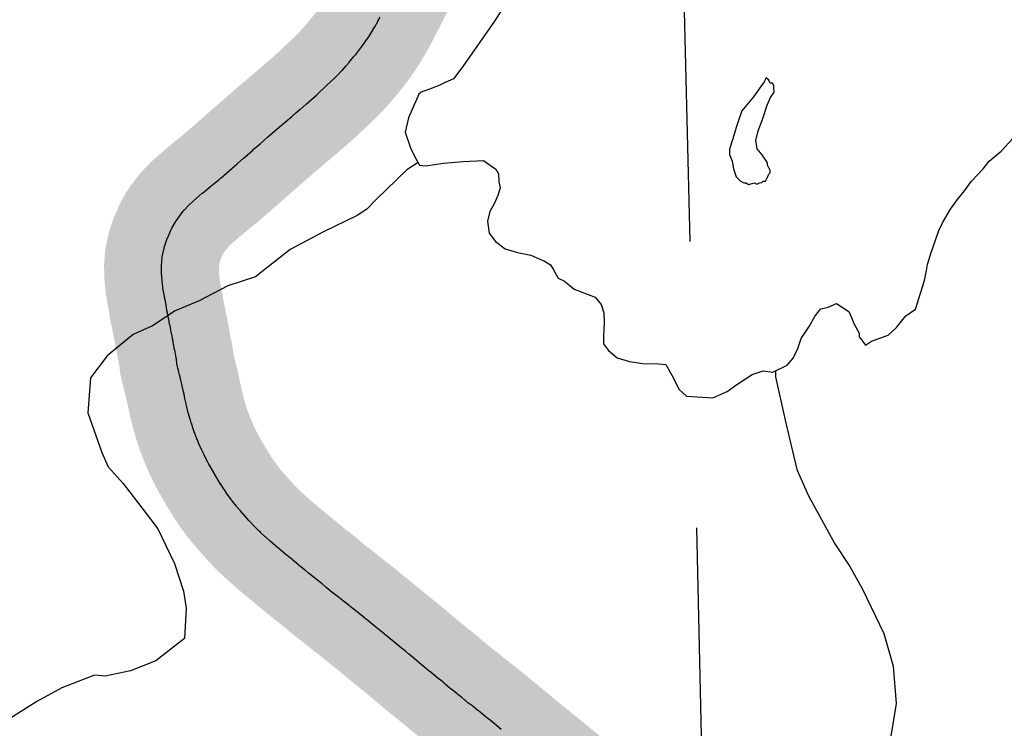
# Model space of a CAD drawing. Header units: feet. Extents: x 18803 to 104580, y -6601 to 116448.
# Tile 38 of 95: x 26552 to 30844, y 95661 to 98752. Entities that reach past the tile are written whole.
import ezdxf

# ---------------------------------------------------------------- set-up
doc = ezdxf.new("R2010")
doc.units = ezdxf.units.FT
doc.header["$LTSCALE"] = 100
doc.header["$MEASUREMENT"] = 0
doc.linetypes.add('DASHED', pattern=[0.75, 0.5, -0.25])
for name, color, linetype in [('ELPC BOLD TITLE SHEET', 3, 'Continuous'), ('ELPC-XIST', 6, 'Continuous'), ('ELRGOV-SECTION', 253, 'DASHED'), ('SL-VICINITY MAP', 2, 'Continuous')]:
    doc.layers.add(name, color=color, linetype=linetype)

msp = doc.modelspace()

# ---------------------------------------------------------------- linework, layer by layer
at = {"layer": 'ELPC BOLD TITLE SHEET', "const_width": 500}
msp.add_lwpolyline([(28961.93034486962, 95403.63698262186), (28942.49913274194, 95418.99060645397), (28942.49766781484, 95418.99176382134), (28942.49587556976, 95418.9931799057), (28924.64269761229, 95433.09755053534), (28915.75694928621, 95440.216924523), (28915.73497793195, 95440.23449634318), (28915.71290240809, 95440.25217275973), (28895.25506486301, 95456.60365881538), (28887.83882517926, 95462.46125453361), (28877.10227055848, 95471.07523927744), (28876.29374782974, 95471.73855743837), (28856.36039778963, 95488.45939788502), (28851.39970878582, 95492.59276988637), (28851.21810247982, 95492.74334450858), (28838.79816715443, 95502.99034384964), (28822.90148042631, 95515.23119868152), (28821.17915554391, 95516.6214474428), (28814.06176617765, 95522.64102519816), (28813.89815459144, 95522.77878718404), (28803.91148210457, 95531.15031954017), (28782.96749589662, 95548.29831414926), (28778.08096060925, 95552.20590536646), (28760.15751078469, 95566.63022382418), (28742.31853400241, 95580.57988585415), (28739.1464678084, 95583.14766795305), (28738.67247981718, 95583.53616975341), (28722.11947646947, 95597.27343967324), (28720.63491718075, 95598.55590448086), (28706.61522938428, 95611.15983317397), (28705.94590000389, 95611.72343637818), (28705.64528014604, 95611.97458696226), (28689.02358406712, 95625.75207202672), (28669.19105984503, 95641.7677677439), (28668.61847484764, 95642.2372156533), (28668.22922203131, 95642.56121176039), (28667.83988813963, 95642.88195898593), (28650.74095905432, 95656.82423762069), (28650.7341577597, 95656.82978428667), (28631.24112314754, 95672.72972165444), (28631.20374407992, 95672.76024011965), (28630.8023860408, 95673.08824799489), (28610.67687167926, 95689.67002948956), (28594.94327563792, 95702.42783236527), (28588.77563435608, 95707.44966704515), (28568.28048678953, 95724.16183022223), (28568.24746467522, 95724.18868937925), (28568.21447526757, 95724.21556694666), (28559.92515281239, 95730.9521032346), (28559.89629758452, 95730.9755365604), (28556.96831809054, 95733.35162967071), (28549.53739660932, 95739.22919984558), (28549.32048884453, 95739.40171699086), (28540.0396962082, 95746.82406637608), (28528.6155822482, 95755.813812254), (28526.37668675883, 95757.53801938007), (28526.36181964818, 95757.54948206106), (28526.34692382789, 95757.56095807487), (28517.67634478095, 95764.24863475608), (28505.83038569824, 95772.89164842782), (28502.25539796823, 95775.76896169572), (28493.57037661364, 95783.46466104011), (28492.86192794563, 95784.08052341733), (28491.02879482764, 95785.6438628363), (28477.53824167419, 95796.6441104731), (28461.93180664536, 95808.70539691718), (28457.14061914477, 95812.4881211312), (28456.82118410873, 95812.7423757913), (28430.96876909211, 95833.48701101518), (28430.87748647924, 95833.56111430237), (28430.16603578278, 95834.1491555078), (28406.02068454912, 95854.46719109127), (28399.94507984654, 95859.48292309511), (28390.22818179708, 95867.84967212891), (28380.24920665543, 95876.26982888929), (28367.67719617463, 95886.32707040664), (28367.64478313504, 95886.35302119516), (28366.33750121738, 95887.4005275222), (28366.01722065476, 95887.65508796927), (28347.71191367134, 95902.08629666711), (28346.9095036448, 95902.73242048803), (28329.73638678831, 95916.85538055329), (28329.63277652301, 95916.94035217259), (28319.71792029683, 95925.04905399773), (28319.41821436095, 95925.29615759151), (28293.31492252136, 95946.99280412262), (28292.70695474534, 95947.50662058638), (28291.9902713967, 95948.12245570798), (28291.78986988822, 95948.29371503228), (28269.1809648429, 95967.509008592), (28254.00537257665, 95980.24922871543), (28253.90696959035, 95980.33162528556), (28248.30955001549, 95985.00636899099), (28233.33984387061, 95997.28611896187), (28233.31511674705, 95997.30636359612), (28233.29053716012, 95997.32651336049), (28220.85766526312, 96007.49896260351), (28220.73638817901, 96007.5985052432), (28216.03455334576, 96011.46993182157), (28216.02992628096, 96011.47374122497), (28207.84840685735, 96018.20867218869), (28189.96712242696, 96032.8611884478), (28178.25643493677, 96042.23249527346), (28168.48004964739, 96050.10318828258), (28168.17153431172, 96050.35356880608), (28145.62310224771, 96068.80048007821), (28145.30004670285, 96069.06701808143), (28141.30989926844, 96072.3870293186), (28141.27021813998, 96072.42001183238), (28123.97557103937, 96086.7802121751), (28104.83114486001, 96102.32343907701), (28104.73451179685, 96102.40169835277), (28103.00202340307, 96103.80126752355), (28102.99099129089, 96103.81017167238), (28102.97925832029, 96103.81964708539), (28079.87163382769, 96122.46467102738), (28067.64796789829, 96132.25624100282), (28055.26038298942, 96142.2337661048), (28054.67619997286, 96142.71158715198), (28031.85798323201, 96161.66371376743), (28030.26990873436, 96162.94757745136), (28030.05816105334, 96163.11782365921), (28010.87467606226, 96178.45672188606), (27992.95796582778, 96192.37683419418), (27988.08521135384, 96196.24076381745), (27987.81240554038, 96196.45866062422), (27963.4463512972, 96216.06156730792), (27963.36843679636, 96216.12438369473), (27956.5748563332, 96221.61312036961), (27956.00034216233, 96222.07008776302), (27941.52074810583, 96233.4078368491), (27941.47451815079, 96233.44408157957), (27924.59261384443, 96246.69645311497), (27918.49184887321, 96251.13009548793), (27906.83368866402, 96259.66667576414), (27904.24329903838, 96261.70880883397), (27888.20995873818, 96275.30051367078), (27883.53011145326, 96279.2063705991), (27869.88918519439, 96290.88816197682), (27851.55636070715, 96306.20093002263), (27851.00175152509, 96306.65722363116), (27849.88233290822, 96307.56434265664), (27830.6703795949, 96322.4944208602), (27822.26799146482, 96328.97559433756), (27810.9506788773, 96337.84403580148), (27809.77809016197, 96338.79347092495), (27795.5743771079, 96350.67412496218), (27795.55305827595, 96350.69198880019), (27795.53168789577, 96350.70987464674), (27793.78576226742, 96352.17375827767), (27783.90222163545, 96360.14616491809), (27783.36713395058, 96360.58422508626), (27773.41851695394, 96368.85001963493), (27768.93707353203, 96372.5349691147), (27768.76031126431, 96372.67961097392), (27758.55312227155, 96380.99149405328), (27758.42447340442, 96381.09662453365), (27742.12287887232, 96394.46507463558), (27742.08342935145, 96394.4973914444), (27739.07790547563, 96396.95686746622), (27738.86909197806, 96397.12871285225), (27717.3606377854, 96414.92969277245), (27717.33524177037, 96414.95066863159), (27717.30982315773, 96414.97169150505), (27715.44416222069, 96416.51153984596), (27715.4290559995, 96416.52400343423), (27693.384620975, 96434.70477271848), (27689.36109555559, 96437.99254589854), (27667.72061776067, 96456.13511265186), (27667.13358097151, 96456.63487973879), (27665.19041599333, 96458.31471006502), (27643.48463460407, 96477.58414391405), (27641.71149577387, 96479.14830141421), (27641.68004913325, 96479.17611254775), (27641.64839818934, 96479.2040579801), (27622.72793219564, 96495.95110043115), (27622.34482005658, 96496.29366451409), (27617.98288742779, 96500.2337152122), (27601.3070635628, 96515.72606121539), (27600.81479985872, 96516.1895422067), (27595.31455201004, 96521.43780959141), (27576.91641459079, 96539.88346289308), (27575.8082603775, 96541.03061808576), (27573.78249890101, 96543.1959701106), (27553.31568245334, 96565.3403043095), (27551.16843217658, 96567.74475549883), (27551.09434455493, 96567.82790243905), (27533.96341482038, 96587.0964569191), (27533.79739527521, 96587.28225724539), (27525.30126640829, 96596.74307271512), (27524.7106747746, 96597.41268016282), (27514.62011201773, 96609.06173238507), (27514.52679973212, 96609.16914993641), (27498.93862616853, 96627.06257278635), (27498.52368394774, 96627.54488684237), (27496.22280408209, 96630.25313760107), (27478.27715370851, 96652.9076693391), (27474.21008746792, 96658.38541378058), (27473.80872206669, 96658.93360870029), (27458.15304542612, 96680.6191134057), (27450.42090650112, 96691.47120015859), (27449.78275681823, 96692.38885160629), (27436.82791694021, 96711.4795846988), (27427.90293217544, 96725.9097444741), (27427.66792074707, 96726.29380840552), (27416.98499194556, 96743.94119639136), (27416.94729618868, 96744.00335484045), (27407.01907260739, 96760.34506315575), (27406.58957557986, 96761.06742618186), (27396.20914719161, 96778.91102297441), (27396.06700827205, 96779.15354338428), (27387.8472634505, 96793.07463226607), (27387.36767867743, 96793.90799354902), (27376.27390522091, 96813.693440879), (27370.30245953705, 96824.66798605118), (27369.85813152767, 96825.50620242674), (27359.11072062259, 96846.32559104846), (27355.51133589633, 96853.56874395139), (27355.30894800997, 96853.98132811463), (27343.88955867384, 96877.56676622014), (27340.77530647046, 96884.38247552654), (27340.28612303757, 96885.49203396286), (27330.30390276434, 96908.97793146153), (27326.31300301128, 96918.90064437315), (27326.05522921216, 96919.55584385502), (27318.13741629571, 96940.137057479), (27312.9234731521, 96954.55764029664), (27312.80437146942, 96954.89096186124), (27306.99098901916, 96971.35554399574), (27299.95724585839, 96992.6063439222), (27299.73677473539, 96993.29012815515), (27296.21701305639, 97004.50277305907), (27288.23765234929, 97032.34967160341), (27287.996282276, 97033.22538233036), (27286.80917897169, 97037.7089341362), (27278.48743658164, 97069.73827522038), (27277.19859318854, 97075.1544372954), (27276.96142589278, 97076.20873061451), (27271.90615942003, 97100.05306698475), (27271.89795838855, 97100.09166250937), (27268.10989466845, 97117.8791659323), (27265.72592393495, 97128.83458672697), (27265.66842568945, 97129.0949288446), (27259.98879345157, 97154.43786352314), (27259.89635980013, 97154.84116159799), (27259.55956425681, 97156.27868400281), (27259.49056473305, 97156.57802186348), (27254.29438932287, 97179.49572604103), (27253.99574402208, 97180.72910341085), (27252.35469626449, 97187.0987107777), (27248.13118333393, 97202.6636360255), (27248.13049563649, 97202.66617009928), (27247.16377579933, 97206.2279813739), (27246.53348110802, 97208.85807267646), (27243.7188684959, 97222.36109746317), (27243.71204340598, 97222.40017148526), (27241.13048782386, 97232.6996614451), (27239.50141053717, 97238.11356335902), (27238.95772672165, 97240.55255025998), (27237.53831008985, 97246.44095226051), (27237.35967600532, 97247.21181192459), (27237.02354638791, 97248.72299251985), (27236.15246672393, 97258.66305300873), (27236.02353375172, 97260.30588399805), (27235.86113720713, 97262.00015627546), (27234.53723959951, 97272.78010725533), (27234.46200982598, 97273.4472288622), (27234.44900517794, 97273.57383705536), (27234.05070175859, 97276.31995631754), (27231.88145873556, 97287.84258792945), (27231.78963134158, 97288.32148672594), (27229.5180469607, 97300.33732233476), (27228.79513086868, 97304.37141191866), (27227.35607816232, 97311.44817938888), (27227.20054929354, 97312.1641938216), (27225.50690222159, 97319.48987600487), (27225.24475088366, 97320.66164512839), (27225.02001196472, 97321.7684775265), (27223.34622296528, 97330.58206862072), (27222.58779422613, 97335.40583965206), (27221.12181810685, 97343.79557966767), (27221.11838623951, 97343.81534552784), (27221.11494349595, 97343.83509026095), (27220.11066424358, 97349.63170876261), (27218.05633521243, 97360.58094411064), (27217.27751625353, 97364.91208610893), (27214.7487566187, 97378.72766282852), (27214.68101624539, 97379.08460672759), (27214.15851019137, 97381.74329485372), (27214.15480951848, 97381.7620232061), (27214.1511585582, 97381.78056634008), (27210.97445336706, 97397.82828221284), (27210.94367884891, 97397.98149661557), (27210.35551330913, 97400.86821348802), (27210.34978160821, 97400.89612404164), (27210.3440796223, 97400.92403399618), (27207.20772658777, 97416.15689855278), (27206.49252291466, 97419.69639136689), (27206.47135042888, 97419.80221669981), (27203.80951092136, 97433.2402506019), (27203.80384248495, 97433.26910348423), (27203.79814653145, 97433.29793813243), (27202.64793730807, 97439.16908733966), (27202.64580326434, 97439.17994615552), (27202.64367505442, 97439.19079758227), (27200.72875251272, 97448.9245946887), (27198.90736465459, 97458.4769175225), (27198.0269353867, 97462.42949054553), (27195.72946894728, 97473.05627519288), (27195.24813820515, 97475.48331722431), (27195.08143721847, 97476.40832409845), (27194.35543365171, 97480.88428718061), (27193.61100952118, 97485.66030815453), (27193.13408424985, 97488.01085025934), (27192.34247848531, 97491.16796119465), (27191.99028444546, 97492.77987023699), (27191.93301154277, 97493.0863729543), (27191.18015283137, 97498.72295611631), (27191.17844368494, 97498.73573001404), (27190.12252315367, 97506.61377322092), (27190.09290551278, 97506.82868850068), (27189.93275943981, 97507.95974397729), (27188.59257851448, 97515.46300964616), (27188.45834481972, 97516.1661189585), (27187.06305211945, 97523.03083887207), (27186.9375228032, 97523.68408067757), (27186.7424755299, 97524.76088476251), (27186.61425579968, 97525.4277166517), (27184.98326092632, 97533.44436895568), (27184.97961612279, 97533.4622588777), (27183.82191372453, 97539.13673622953), (27183.66078878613, 97539.97930146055), (27183.64244337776, 97540.08205265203), (27183.48305321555, 97540.91648929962), (27182.52039213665, 97545.646976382), (27181.7111721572, 97549.89388618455), (27181.65649068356, 97550.17513284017), (27181.04639382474, 97553.25163410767), (27180.53266718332, 97555.99317517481), (27180.4523049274, 97556.4537342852), (27180.43212044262, 97556.58009193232), (27180.42837115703, 97556.60351846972), (27180.31536400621, 97557.47991591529), (27180.18711924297, 97558.39199233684), (27179.97595950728, 97559.77863605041), (27178.74680219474, 97566.589834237), (27176.38214456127, 97580.38455262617), (27175.90513263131, 97584.17691150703), (27173.78069350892, 97599.95205874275), (27172.64993099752, 97611.84413145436), (27172.6081774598, 97612.30943884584), (27170.81212001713, 97633.59342997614), (27170.33567690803, 97643.09656608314), (27170.28985144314, 97644.41907067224), (27169.6979562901, 97675.29654770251), (27169.74923740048, 97677.38009490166), (27169.87385901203, 97679.73536088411), (27172.69746552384, 97714.4488550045), (27172.96703363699, 97716.87942123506), (27173.01569392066, 97717.10673596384), (27181.20665410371, 97754.85800359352), (27181.63979051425, 97756.65965765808), (27182.00689689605, 97758.0497830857), (27194.67188814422, 97797.1826018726), (27195.15131403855, 97798.57707514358), (27195.45006169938, 97799.2785019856), (27212.05846514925, 97837.28059269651), (27213.14355639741, 97839.45097647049), (27214.46546809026, 97841.88164140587), (27233.42398408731, 97874.04281760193), (27237.54228207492, 97880.29271030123), (27238.93849196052, 97882.2795885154), (27258.73694901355, 97908.73442722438), (27268.84856238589, 97920.74796874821), (27270.42935478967, 97922.51978825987), (27288.20135491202, 97941.31884486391), (27307.08019707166, 97959.47169772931), (27308.23103965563, 97960.5369737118), (27321.68246037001, 97972.52203285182), (27347.5294800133, 97994.9200363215), (27347.98628311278, 97995.3101938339), (27357.31128499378, 98003.1599918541), (27386.32900689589, 98026.971299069), (27392.96137424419, 98032.51417251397), (27421.46332175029, 98055.46472174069), (27429.03544423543, 98061.71408430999), (27429.76263015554, 98062.3289105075), (27453.15571226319, 98082.5892555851), (27453.16690266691, 98082.59895844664), (27453.17803710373, 98082.60860545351), (27464.91673942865, 98092.7907652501), (27465.15079673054, 98092.99543220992), (27487.77097589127, 98112.9353981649), (27487.88916336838, 98113.03915444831), (27499.54444137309, 98123.2292719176), (27499.59064744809, 98123.26973473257), (27526.92447063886, 98147.2446856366), (27526.92937513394, 98147.24898693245), (27532.88827026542, 98152.47439787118), (27532.8954754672, 98152.48070296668), (27532.91827941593, 98152.50068840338), (27566.09717867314, 98181.534807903), (27570.02361732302, 98184.94546781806), (27570.05419116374, 98184.97199731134), (27599.27881812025, 98210.30386537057), (27599.59863274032, 98210.58419895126), (27616.40238536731, 98225.47898940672), (27616.51080787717, 98225.57473407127), (27632.04045502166, 98239.23700913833), (27664.20149376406, 98267.26609119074), (27664.38944720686, 98267.42886917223), (27665.39645842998, 98268.29551962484), (27701.09398751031, 98298.52225935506), (27701.10506655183, 98298.53163023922), (27701.11618682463, 98298.54104284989), (27711.00071852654, 98306.89853230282), (27737.84938048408, 98329.71487670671), (27737.88339304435, 98329.74368415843), (27737.91774155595, 98329.77284115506), (27755.72952268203, 98344.84189322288), (27774.94771978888, 98361.18437658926), (27775.16820355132, 98361.3732286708), (27800.77837475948, 98383.46822281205), (27812.46680180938, 98393.69480708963), (27812.68067702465, 98393.88325236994), (27846.63731290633, 98424.01310507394), (27850.08910421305, 98427.12474525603), (27850.97848099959, 98427.95045882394), (27886.20700892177, 98461.63298333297), (27892.31645574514, 98467.0797884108), (27921.91135539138, 98494.66338612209), (27923.10710400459, 98495.82380914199), (27935.69935028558, 98508.54735697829), (27956.1999369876, 98530.23041120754), (27956.76836106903, 98530.84408680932), (27974.23430977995, 98550.09207388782), (27987.43952828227, 98565.25253031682), (27987.97902673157, 98565.88482795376), (28010.17684822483, 98592.44531966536), (28016.3496858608, 98600.12856402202), (28016.71697696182, 98600.59254567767), (28043.17854849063, 98634.52060483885), (28043.63058927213, 98635.11110386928), (28043.69646329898, 98635.20441585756), (28067.88413518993, 98669.56773353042), (28068.47457490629, 98670.42980209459), (28073.34536315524, 98677.7402939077), (28091.14698254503, 98706.37396250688), (28091.52730556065, 98706.9982100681), (28099.27481409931, 98719.9770430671), (28113.23363720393, 98744.60046302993), (28113.54897016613, 98745.16742480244), (28123.17891118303, 98762.818779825), (28134.04290095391, 98783.74430085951), (28134.12353643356, 98783.90047619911), (28146.28811074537, 98807.59186069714), (28146.44726735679, 98807.89840672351), (28154.43900551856, 98823.12209569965), (28154.7125297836, 98823.65325913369), (28168.33721246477, 98850.63105572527), (28168.39666953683, 98850.7482875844), (28173.18894686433, 98860.15744606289), (28173.30545325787, 98860.38808880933), (28187.32732522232, 98888.37754454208), (28187.47374813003, 98888.67284766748), (28187.4829417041, 98888.6915705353), (28187.48739822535, 98888.700660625), (28187.49185485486, 98888.70974513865), (28196.69190038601, 98907.48133344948), (28196.72668547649, 98907.55248081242), (28200.09421135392, 98914.45699341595), (28203.28661534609, 98922.34467151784), (28203.41217088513, 98922.65859949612), (28206.06948885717, 98929.382895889), (28208.17977269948, 98935.66163450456), (28210.06980563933, 98940.41429917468), (28210.72139181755, 98941.95381144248), (28212.8962943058, 98946.79318911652), (28215.23935704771, 98951.53541579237), (28215.39826925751, 98951.85304113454), (28217.58960896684, 98956.1787855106), (28218.06490804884, 98957.15521651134), (28220.55646997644, 98962.48792587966), (28220.57349809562, 98962.52454855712), (28220.59056857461, 98962.56114479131), (28222.10772676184, 98965.82960259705), (28222.65649643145, 98967.08072066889), (28225.73521365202, 98974.52748047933), (28225.93434290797, 98974.99815957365), (28226.44316656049, 98976.1738717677), (28230.59557985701, 98985.36393838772), (28231.36342922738, 98986.98238771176), (28231.37696668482, 98987.01088268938), (28234.7898735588, 98994.18493021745), (28236.77312721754, 98998.25888011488), (28237.29361048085, 98999.27504346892), (28238.94943604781, 99002.3517150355)], dxfattribs=at)
at = {"layer": 'ELPC-XIST'}
msp.add_lwpolyline([(28650.7341577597, 95656.82978428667), (28631.24112314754, 95672.72972165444), (28631.20374407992, 95672.76024011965), (28630.8023860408, 95673.08824799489), (28610.67687167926, 95689.67002948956), (28594.94327563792, 95702.42783236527), (28588.77563435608, 95707.44966704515), (28568.28048678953, 95724.16183022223), (28568.24746467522, 95724.18868937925), (28568.21447526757, 95724.21556694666), (28559.92515281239, 95730.9521032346), (28559.89629758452, 95730.9755365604), (28556.96831809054, 95733.35162967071), (28549.53739660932, 95739.22919984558), (28549.32048884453, 95739.40171699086), (28540.0396962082, 95746.82406637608), (28528.6155822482, 95755.813812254), (28526.37668675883, 95757.53801938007), (28526.36181964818, 95757.54948206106), (28526.34692382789, 95757.56095807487), (28517.67634478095, 95764.24863475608), (28505.83038569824, 95772.89164842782), (28502.25539796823, 95775.76896169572), (28493.57037661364, 95783.46466104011), (28492.86192794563, 95784.08052341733), (28491.02879482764, 95785.6438628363), (28477.53824167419, 95796.6441104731), (28461.93180664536, 95808.70539691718), (28457.14061914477, 95812.4881211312), (28456.82118410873, 95812.7423757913), (28430.96876909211, 95833.48701101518), (28430.87748647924, 95833.56111430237), (28430.16603578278, 95834.1491555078), (28406.02068454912, 95854.46719109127), (28399.94507984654, 95859.48292309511), (28390.22818179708, 95867.84967212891), (28380.24920665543, 95876.26982888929), (28367.67719617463, 95886.32707040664), (28367.64478313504, 95886.35302119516), (28366.33750121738, 95887.4005275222), (28366.01722065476, 95887.65508796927), (28347.71191367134, 95902.08629666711), (28346.9095036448, 95902.73242048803), (28329.73638678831, 95916.85538055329), (28329.63277652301, 95916.94035217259), (28319.71792029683, 95925.04905399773), (28319.41821436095, 95925.29615759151), (28293.31492252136, 95946.99280412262), (28292.70695474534, 95947.50662058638), (28291.9902713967, 95948.12245570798), (28291.78986988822, 95948.29371503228), (28269.1809648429, 95967.509008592), (28254.00537257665, 95980.24922871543), (28253.90696959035, 95980.33162528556), (28248.30955001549, 95985.00636899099), (28233.33984387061, 95997.28611896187), (28233.31511674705, 95997.30636359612), (28233.29053716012, 95997.32651336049), (28220.85766526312, 96007.49896260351), (28220.73638817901, 96007.5985052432), (28216.03455334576, 96011.46993182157), (28216.02992628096, 96011.47374122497), (28207.84840685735, 96018.20867218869), (28189.96712242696, 96032.8611884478), (28178.25643493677, 96042.23249527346), (28168.48004964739, 96050.10318828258), (28168.17153431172, 96050.35356880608), (28145.62310224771, 96068.80048007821), (28145.30004670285, 96069.06701808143), (28141.30989926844, 96072.3870293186), (28141.27021813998, 96072.42001183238), (28123.97557103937, 96086.7802121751), (28104.83114486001, 96102.32343907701), (28104.73451179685, 96102.40169835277), (28103.00202340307, 96103.80126752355), (28102.99099129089, 96103.81017167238), (28102.97925832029, 96103.81964708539), (28079.87163382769, 96122.46467102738), (28067.64796789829, 96132.25624100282), (28055.26038298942, 96142.2337661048), (28054.67619997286, 96142.71158715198), (28031.85798323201, 96161.66371376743), (28030.26990873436, 96162.94757745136), (28030.05816105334, 96163.11782365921), (28010.87467606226, 96178.45672188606), (27992.95796582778, 96192.37683419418), (27988.08521135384, 96196.24076381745), (27987.81240554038, 96196.45866062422), (27963.4463512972, 96216.06156730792), (27963.36843679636, 96216.12438369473), (27956.5748563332, 96221.61312036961), (27956.00034216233, 96222.07008776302), (27941.52074810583, 96233.4078368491), (27941.47451815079, 96233.44408157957), (27924.59261384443, 96246.69645311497), (27918.49184887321, 96251.13009548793), (27906.83368866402, 96259.66667576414), (27904.24329903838, 96261.70880883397), (27888.20995873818, 96275.30051367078), (27883.53011145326, 96279.2063705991), (27869.88918519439, 96290.88816197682), (27851.55636070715, 96306.20093002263), (27851.00175152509, 96306.65722363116), (27849.88233290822, 96307.56434265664), (27830.6703795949, 96322.4944208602), (27822.26799146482, 96328.97559433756), (27810.9506788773, 96337.84403580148), (27809.77809016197, 96338.79347092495), (27795.5743771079, 96350.67412496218), (27795.55305827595, 96350.69198880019), (27795.53168789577, 96350.70987464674), (27793.78576226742, 96352.17375827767), (27783.90222163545, 96360.14616491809), (27783.36713395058, 96360.58422508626), (27773.41851695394, 96368.85001963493), (27768.93707353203, 96372.5349691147), (27768.76031126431, 96372.67961097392), (27758.55312227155, 96380.99149405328), (27758.42447340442, 96381.09662453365), (27742.12287887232, 96394.46507463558), (27742.08342935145, 96394.4973914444), (27739.07790547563, 96396.95686746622), (27738.86909197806, 96397.12871285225), (27717.3606377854, 96414.92969277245), (27717.33524177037, 96414.95066863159), (27717.30982315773, 96414.97169150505), (27715.44416222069, 96416.51153984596), (27715.4290559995, 96416.52400343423), (27693.384620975, 96434.70477271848), (27689.36109555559, 96437.99254589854), (27667.72061776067, 96456.13511265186), (27667.13358097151, 96456.63487973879), (27665.19041599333, 96458.31471006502), (27643.48463460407, 96477.58414391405), (27641.71149577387, 96479.14830141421), (27641.68004913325, 96479.17611254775), (27641.64839818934, 96479.2040579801), (27622.72793219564, 96495.95110043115), (27622.34482005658, 96496.29366451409), (27617.98288742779, 96500.2337152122), (27601.3070635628, 96515.72606121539), (27600.81479985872, 96516.1895422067), (27595.31455201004, 96521.43780959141), (27576.91641459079, 96539.88346289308), (27575.8082603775, 96541.03061808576), (27573.78249890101, 96543.1959701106), (27553.31568245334, 96565.3403043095), (27551.16843217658, 96567.74475549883), (27551.09434455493, 96567.82790243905), (27533.96341482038, 96587.0964569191), (27533.79739527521, 96587.28225724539), (27525.30126640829, 96596.74307271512), (27524.7106747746, 96597.41268016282), (27514.62011201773, 96609.06173238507), (27514.52679973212, 96609.16914993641), (27498.93862616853, 96627.06257278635), (27498.52368394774, 96627.54488684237), (27496.22280408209, 96630.25313760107), (27478.27715370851, 96652.9076693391), (27474.21008746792, 96658.38541378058), (27473.80872206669, 96658.93360870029), (27458.15304542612, 96680.6191134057), (27450.42090650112, 96691.47120015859), (27449.78275681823, 96692.38885160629), (27436.82791694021, 96711.4795846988), (27427.90293217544, 96725.9097444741), (27427.66792074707, 96726.29380840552), (27416.98499194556, 96743.94119639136), (27416.94729618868, 96744.00335484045), (27407.01907260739, 96760.34506315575), (27406.58957557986, 96761.06742618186), (27396.20914719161, 96778.91102297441), (27396.06700827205, 96779.15354338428), (27387.8472634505, 96793.07463226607), (27387.36767867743, 96793.90799354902), (27376.27390522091, 96813.693440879), (27370.30245953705, 96824.66798605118), (27369.85813152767, 96825.50620242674), (27359.11072062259, 96846.32559104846), (27355.51133589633, 96853.56874395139), (27355.30894800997, 96853.98132811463), (27343.88955867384, 96877.56676622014), (27340.77530647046, 96884.38247552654), (27340.28612303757, 96885.49203396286), (27330.30390276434, 96908.97793146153), (27326.31300301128, 96918.90064437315), (27326.05522921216, 96919.55584385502), (27318.13741629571, 96940.137057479), (27312.9234731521, 96954.55764029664), (27312.80437146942, 96954.89096186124), (27306.99098901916, 96971.35554399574), (27299.95724585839, 96992.6063439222), (27299.73677473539, 96993.29012815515), (27296.21701305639, 97004.50277305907), (27288.23765234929, 97032.34967160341), (27287.996282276, 97033.22538233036), (27286.80917897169, 97037.7089341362), (27278.48743658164, 97069.73827522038), (27277.19859318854, 97075.1544372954), (27276.96142589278, 97076.20873061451), (27271.90615942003, 97100.05306698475), (27271.89795838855, 97100.09166250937), (27268.10989466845, 97117.8791659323), (27265.72592393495, 97128.83458672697), (27265.66842568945, 97129.0949288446), (27259.98879345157, 97154.43786352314), (27259.89635980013, 97154.84116159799), (27259.55956425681, 97156.27868400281), (27259.49056473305, 97156.57802186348), (27254.29438932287, 97179.49572604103), (27253.99574402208, 97180.72910341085), (27252.35469626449, 97187.0987107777), (27248.13118333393, 97202.6636360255), (27248.13049563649, 97202.66617009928), (27247.16377579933, 97206.2279813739), (27246.53348110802, 97208.85807267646), (27243.7188684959, 97222.36109746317), (27243.71204340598, 97222.40017148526), (27241.13048782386, 97232.6996614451), (27239.50141053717, 97238.11356335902), (27238.95772672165, 97240.55255025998), (27237.53831008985, 97246.44095226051), (27237.35967600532, 97247.21181192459), (27237.02354638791, 97248.72299251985), (27236.15246672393, 97258.66305300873), (27236.02353375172, 97260.30588399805), (27235.86113720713, 97262.00015627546), (27234.53723959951, 97272.78010725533), (27234.46200982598, 97273.4472288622), (27234.44900517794, 97273.57383705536), (27234.05070175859, 97276.31995631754), (27231.88145873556, 97287.84258792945), (27231.78963134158, 97288.32148672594), (27229.5180469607, 97300.33732233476), (27228.79513086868, 97304.37141191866), (27227.35607816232, 97311.44817938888), (27227.20054929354, 97312.1641938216), (27225.50690222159, 97319.48987600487), (27225.24475088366, 97320.66164512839), (27225.02001196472, 97321.7684775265), (27223.34622296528, 97330.58206862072), (27222.58779422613, 97335.40583965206), (27221.12181810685, 97343.79557966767), (27221.11838623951, 97343.81534552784), (27221.11494349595, 97343.83509026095), (27220.11066424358, 97349.63170876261), (27218.05633521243, 97360.58094411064), (27217.27751625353, 97364.91208610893), (27214.7487566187, 97378.72766282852), (27214.68101624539, 97379.08460672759), (27214.15851019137, 97381.74329485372), (27214.15480951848, 97381.7620232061), (27214.1511585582, 97381.78056634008), (27210.97445336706, 97397.82828221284), (27210.94367884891, 97397.98149661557), (27210.35551330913, 97400.86821348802), (27210.34978160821, 97400.89612404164), (27210.3440796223, 97400.92403399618), (27207.20772658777, 97416.15689855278), (27206.49252291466, 97419.69639136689), (27206.47135042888, 97419.80221669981), (27203.80951092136, 97433.2402506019), (27203.80384248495, 97433.26910348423), (27203.79814653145, 97433.29793813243), (27202.64793730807, 97439.16908733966), (27202.64580326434, 97439.17994615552), (27202.64367505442, 97439.19079758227), (27200.72875251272, 97448.9245946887), (27198.90736465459, 97458.4769175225), (27198.0269353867, 97462.42949054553), (27195.72946894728, 97473.05627519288), (27195.24813820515, 97475.48331722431), (27195.08143721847, 97476.40832409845), (27194.35543365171, 97480.88428718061), (27193.61100952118, 97485.66030815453), (27193.13408424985, 97488.01085025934), (27192.34247848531, 97491.16796119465), (27191.99028444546, 97492.77987023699), (27191.93301154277, 97493.0863729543), (27191.18015283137, 97498.72295611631), (27191.17844368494, 97498.73573001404), (27190.12252315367, 97506.61377322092), (27190.09290551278, 97506.82868850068), (27189.93275943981, 97507.95974397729), (27188.59257851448, 97515.46300964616), (27188.45834481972, 97516.1661189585), (27187.06305211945, 97523.03083887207), (27186.9375228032, 97523.68408067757), (27186.7424755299, 97524.76088476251), (27186.61425579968, 97525.4277166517), (27184.98326092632, 97533.44436895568), (27184.97961612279, 97533.4622588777), (27183.82191372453, 97539.13673622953), (27183.66078878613, 97539.97930146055), (27183.64244337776, 97540.08205265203), (27183.48305321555, 97540.91648929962), (27182.52039213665, 97545.646976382), (27181.7111721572, 97549.89388618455), (27181.65649068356, 97550.17513284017), (27181.04639382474, 97553.25163410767), (27180.53266718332, 97555.99317517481), (27180.4523049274, 97556.4537342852), (27180.43212044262, 97556.58009193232), (27180.42837115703, 97556.60351846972), (27180.31536400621, 97557.47991591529), (27180.18711924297, 97558.39199233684), (27179.97595950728, 97559.77863605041), (27178.74680219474, 97566.589834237), (27176.38214456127, 97580.38455262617), (27175.90513263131, 97584.17691150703), (27173.78069350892, 97599.95205874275), (27172.64993099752, 97611.84413145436), (27172.6081774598, 97612.30943884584), (27170.81212001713, 97633.59342997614), (27170.33567690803, 97643.09656608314), (27170.28985144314, 97644.41907067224), (27169.6979562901, 97675.29654770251), (27169.74923740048, 97677.38009490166), (27169.87385901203, 97679.73536088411), (27172.69746552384, 97714.4488550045), (27172.96703363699, 97716.87942123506), (27173.01569392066, 97717.10673596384), (27181.20665410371, 97754.85800359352), (27181.63979051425, 97756.65965765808), (27182.00689689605, 97758.0497830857), (27194.67188814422, 97797.1826018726), (27195.15131403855, 97798.57707514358), (27195.45006169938, 97799.2785019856), (27212.05846514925, 97837.28059269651), (27213.14355639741, 97839.45097647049), (27214.46546809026, 97841.88164140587), (27233.42398408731, 97874.04281760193), (27237.54228207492, 97880.29271030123), (27238.93849196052, 97882.2795885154), (27258.73694901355, 97908.73442722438), (27268.84856238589, 97920.74796874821), (27270.42935478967, 97922.51978825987), (27288.20135491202, 97941.31884486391), (27307.08019707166, 97959.47169772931), (27308.23103965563, 97960.5369737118), (27321.68246037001, 97972.52203285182), (27347.5294800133, 97994.9200363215), (27347.98628311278, 97995.3101938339), (27357.31128499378, 98003.1599918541), (27386.32900689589, 98026.971299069), (27392.96137424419, 98032.51417251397), (27421.46332175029, 98055.46472174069), (27429.03544423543, 98061.71408430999), (27429.76263015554, 98062.3289105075), (27453.15571226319, 98082.5892555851), (27453.16690266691, 98082.59895844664), (27453.17803710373, 98082.60860545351), (27464.91673942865, 98092.7907652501), (27465.15079673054, 98092.99543220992), (27487.77097589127, 98112.9353981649), (27487.88916336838, 98113.03915444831), (27499.54444137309, 98123.2292719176), (27499.59064744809, 98123.26973473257), (27526.92447063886, 98147.2446856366), (27526.92937513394, 98147.24898693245), (27532.88827026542, 98152.47439787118), (27532.8954754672, 98152.48070296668), (27532.91827941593, 98152.50068840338), (27566.09717867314, 98181.534807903), (27570.02361732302, 98184.94546781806), (27570.05419116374, 98184.97199731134), (27599.27881812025, 98210.30386537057), (27599.59863274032, 98210.58419895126), (27616.40238536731, 98225.47898940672), (27616.51080787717, 98225.57473407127), (27632.04045502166, 98239.23700913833), (27664.20149376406, 98267.26609119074), (27664.38944720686, 98267.42886917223), (27665.39645842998, 98268.29551962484), (27701.09398751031, 98298.52225935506), (27701.10506655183, 98298.53163023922), (27701.11618682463, 98298.54104284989), (27711.00071852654, 98306.89853230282), (27737.84938048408, 98329.71487670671), (27737.88339304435, 98329.74368415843), (27737.91774155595, 98329.77284115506), (27755.72952268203, 98344.84189322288), (27774.94771978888, 98361.18437658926), (27775.16820355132, 98361.3732286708), (27800.77837475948, 98383.46822281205), (27812.46680180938, 98393.69480708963), (27812.68067702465, 98393.88325236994), (27846.63731290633, 98424.01310507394), (27850.08910421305, 98427.12474525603), (27850.97848099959, 98427.95045882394), (27886.20700892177, 98461.63298333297), (27892.31645574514, 98467.0797884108), (27921.91135539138, 98494.66338612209), (27923.10710400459, 98495.82380914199), (27935.69935028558, 98508.54735697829), (27956.1999369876, 98530.23041120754), (27956.76836106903, 98530.84408680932), (27974.23430977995, 98550.09207388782), (27987.43952828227, 98565.25253031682), (27987.97902673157, 98565.88482795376), (28010.17684822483, 98592.44531966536), (28016.3496858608, 98600.12856402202), (28016.71697696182, 98600.59254567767), (28043.17854849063, 98634.52060483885), (28043.63058927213, 98635.11110386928), (28043.69646329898, 98635.20441585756), (28067.88413518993, 98669.56773353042), (28068.47457490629, 98670.42980209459), (28073.34536315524, 98677.7402939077), (28091.14698254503, 98706.37396250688), (28091.52730556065, 98706.9982100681), (28099.27481409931, 98719.9770430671), (28113.23363720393, 98744.60046302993), (28113.54897016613, 98745.16742480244), (28123.17891118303, 98762.818779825)], dxfattribs=at)
at = {"layer": 'ELRGOV-SECTION', "ltscale": 50}
msp.add_line((29064.18120498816, 115279.9352152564), (29802.74378233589, 83620.65793831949), dxfattribs=at)
at = {"layer": 'SL-VICINITY MAP'}
for points in [[(28702.556582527, 98875.1889410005), (28621.78022752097, 98746.04879223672), (28484.00589615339, 98547.17540777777), (28443.33604323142, 98494.08539209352), (28406.66886003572, 98477.14659479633), (28385.71830804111, 98466.9985720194), (28349.20028069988, 98453.34312864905), (28301.87149360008, 98436.24939164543), (28291.54974057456, 98426.2558318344), (28246.90388827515, 98323.89024004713), (28232.62100469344, 98261.34013388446), (28255.17499592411, 98192.76298677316), (28272.29870439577, 98156.91878738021), (28294.58765649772, 98117.86846553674), (28320.87927832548, 98114.96936208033), (28399.89456542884, 98125.961210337), (28484.27192577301, 98133.74979657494), (28574.04416429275, 98138.33559752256), (28627.89146395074, 98099.7438972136), (28638.83911039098, 98080.21587586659), (28639.78998586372, 98044.13664485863), (28645.91223955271, 98017.97612585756), (28636.12103242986, 97985.0219719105), (28620.81859621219, 97951.98772605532), (28600.83992309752, 97915.60433647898), (28591.42137178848, 97872.81203917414), (28598.12184513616, 97820.41043252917), (28625.51349829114, 97784.71545199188), (28668.636651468, 97752.53027572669), (28721.75657561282, 97736.89630912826), (28780.20883535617, 97724.62102100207), (28839.21264440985, 97699.22900294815), (28866.08862048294, 97683.21364630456), (28877.03626692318, 97663.68562495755), (28899.35802396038, 97624.63577985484), (28925.98949666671, 97611.89805629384), (28969.35715321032, 97576.43524694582), (29060.09513602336, 97541.6608466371), (29087.04545620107, 97509.24063875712), (29098.82196025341, 97473.31873114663), (29099.86818323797, 97430.6785131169), (29096.00240019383, 97371.56097974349), (29097.10243152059, 97338.7651026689), (29118.85470313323, 97309.55054050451), (29156.63065189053, 97277.287656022), (29209.78338097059, 97261.65416615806), (29268.15516202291, 97252.65889479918), (29337.09319946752, 97250.37955016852), (29368.69922077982, 97247.55767819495), (29401.96862425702, 97188.97981173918), (29424.40059762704, 97140.08800937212), (29458.02879037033, 97109.94506005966), (29573.41501398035, 97102.8793247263), (29636.18312397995, 97130.04099259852), (29677.5803524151, 97160.17327457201), (29745.45729805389, 97203.81511821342), (29792.35962099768, 97220.90265763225), (29834.70772490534, 97214.95570859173), (29897.42816114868, 97245.3978699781), (29923.24304541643, 97275.30370160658), (29943.12637101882, 97318.24807819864), (29957.6624922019, 97361.11474656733), (29993.41160486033, 97414.133251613), (30018.6093299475, 97457.15485969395), (30029.03256507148, 97473.71226694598), (30044.37654045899, 97490.34118483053), (30075.67551582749, 97497.3584096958), (30112.53952863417, 97514.30006741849), (30166.37195947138, 97478.98933735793), (30177.21812381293, 97452.89746856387), (30188.65477698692, 97426.81418105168), (30210.79457323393, 97384.48050527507), (30211.26257655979, 97368.0813748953), (30216.86915316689, 97361.60047978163), (30238.62142477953, 97332.38591761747), (30264.62700407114, 97349.16977520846), (30337.85988836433, 97376.48352236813), (30374.09187316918, 97409.82192678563), (30389.3881748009, 97429.7313381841), (30415.20305906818, 97459.63716981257), (30456.60028750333, 97489.76945177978), (30495.7948536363, 97615.02412707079), (30505.01657533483, 97657.81356395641), (30509.55592554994, 97684.12902266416), (30524.37548962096, 97736.84336914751), (30544.11579395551, 97789.62922626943), (30558.68472007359, 97832.49637137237), (30573.75752174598, 97865.52728006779), (30609.2144572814, 97925.1039117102), (30639.95621639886, 97968.20608843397), (30670.59649341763, 98004.74441771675), (30701.14142292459, 98047.84373401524), (30752.44007481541, 98101.0882126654), (30778.20728532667, 98134.27453780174), (30830.07542264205, 98177.6837335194), (30881.16237610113, 98234.20632199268)], [(29796.62269402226, 98480.94016051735), (29750.82913664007, 98414.65093931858), (29699.39619771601, 98354.8421364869), (29684.63044198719, 98311.9721309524), (29674.82436604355, 98282.29894725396), (29660.35078743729, 98232.87081512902), (29645.86234001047, 98186.72365324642), (29646.19605630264, 98163.76019868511), (29657.48355362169, 98134.39355723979), (29663.89798443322, 98101.67491164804), (29675.51046380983, 98065.7506203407), (29691.72483597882, 98049.58032399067), (29702.48178739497, 98043.17427668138), (29707.87666557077, 98039.97149139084), (29718.11180531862, 98040.12023351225), (29728.868756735, 98033.71418620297), (29755.44382145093, 98040.66276085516), (29765.77430871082, 98034.25051595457), (29776.37337003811, 98040.9669194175), (29787.0021690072, 98041.12138238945), (29792.05719630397, 98047.7572172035), (29802.48916566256, 98047.90881974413), (29812.47106780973, 98067.74099965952), (29817.64244602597, 98077.65971166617), (29822.89430293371, 98084.29840691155), (29822.5544520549, 98094.13702700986), (29811.32949731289, 98116.94220470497), (29811.18647604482, 98126.78368522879), (29788.94519769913, 98162.55351356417), (29767.24059984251, 98188.48758222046), (29760.97532488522, 98224.48958174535), (29770.59070580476, 98267.28473948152), (29790.37868389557, 98316.79010309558), (29809.77913735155, 98379.41458031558), (29825.08157356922, 98412.44882617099), (29839.93654222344, 98435.63301022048), (29839.45367007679, 98455.31311084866), (29839.50747841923, 98465.1574518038), (29833.62359351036, 98474.91550325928), (29823.35564882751, 98474.76628440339), (29817.85055431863, 98487.81102695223), (29806.42263537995, 98497.48850975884), (29796.62269402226, 98480.94016051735)], [(28288.04823257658, 98129.32555906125), (28240.03151460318, 98096.78338203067), (28105.55668330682, 97967.69649857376), (28064.2471269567, 97924.73366211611), (28022.60684763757, 97897.58188427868), (27876.36929232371, 97826.26714366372), (27730.24054362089, 97749.68126455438), (27662.77961455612, 97695.67627720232), (27579.7162683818, 97630.82979555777), (27459.18475759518, 97591.6365042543), (27333.92816006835, 97525.98962794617), (27229.32725730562, 97481.82499261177), (27130.43896280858, 97416.67694919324), (27046.82317368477, 97378.18231791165), (26932.65988204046, 97286.37922076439), (26860.79739773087, 97190.10345207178), (26848.15541626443, 97036.94370095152), (26909.79075021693, 96864.09409134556), (26937.47828925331, 96801.33835406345), (27002.305529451, 96728.73859544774), (27094.49318244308, 96609.19433445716), (27154.15797425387, 96531.22063536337), (27225.91006571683, 96379.64261702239), (27265.35776945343, 96259.09209916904), (27277.44475276, 96185.48649254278), (27269.64196528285, 96053.48919708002), (27145.02817253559, 95956.19612083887), (27035.13917372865, 95911.92226924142), (26924.8108159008, 95888.73655045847), (26877.22946387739, 95893.10972767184), (26735.91104236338, 95837.69215902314), (26626.34922860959, 95777.60134538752), (26496.1260680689, 95696.02177521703)], [(29846.54932995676, 97220.70318220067), (29847.11233151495, 97193.95348364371), (29888.02752175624, 97004.88932507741), (29940.0480110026, 96789.66174549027), (29989.96120512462, 96674.58731134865), (30105.17045662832, 96465.81848941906), (30170.57769827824, 96366.85296257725), (30225.43644869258, 96267.68593253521), (30319.22089549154, 96074.3192297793), (30359.14681193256, 95932.66985477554), (30373.14323747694, 95769.42830341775), (30349.76961059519, 95626.5733249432)]]:
    msp.add_lwpolyline(points, dxfattribs=at)

doc.saveas('drawing.dxf')
